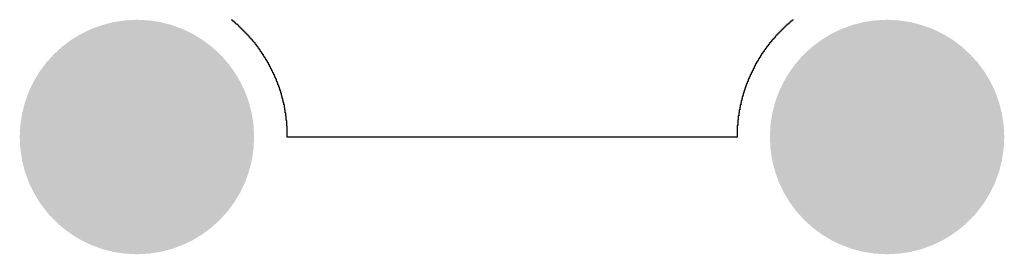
# Model space of a CAD drawing. Header units: inches. Extents: x 3 to 137, y 3 to 137.
# Tile 5 of 22: x 3.5 to 24.5, y 67.5 to 72.5. Entities that reach past the tile are written whole.
import ezdxf

# ---------------------------------------------------------------- set-up
doc = ezdxf.new("R2010")
doc.units = ezdxf.units.IN
doc.layers.add('Bottom Solder', color=6, linetype='Continuous')
doc.layers.add('Pad Holes', color=156, linetype='Continuous')

msp = doc.modelspace()

# ---------------------------------------------------------------- hatches: boundary and pattern name
at = {"layer": 'Bottom Solder'}
h = msp.add_hatch(color=6, dxfattribs=at)
edge = h.paths.add_edge_path()
edge.add_arc((6, 70), 2.5, 0, 360)
h = msp.add_hatch(color=6, dxfattribs=at)
edge = h.paths.add_edge_path()
edge.add_arc((22, 70), 2.5, 0, 360)
at = {"layer": 'Pad Holes'}
h = msp.add_hatch(color=7, dxfattribs=at)
edge = h.paths.add_edge_path()
edge.add_arc((6, 70), 1.75, 0, 360)
h = msp.add_hatch(color=7, dxfattribs=at)
edge = h.paths.add_edge_path()
edge.add_arc((22, 70), 1.75, 0, 360)

# ---------------------------------------------------------------- linework, layer by layer
at = {"layer": 'Bottom Solder'}
for p, q in [((8.022, 72.492), (8.022, 72.503)), ((8.032, 72.492), (8.022, 72.492)), ((8.032, 72.482), (8.032, 72.492)), ((8.043, 72.482), (8.032, 72.482)), ((8.043, 72.471), (8.043, 72.482)), ((8.064, 72.471), (8.043, 72.471)), ((8.064, 72.461), (8.064, 72.471)), ((8.075, 72.461), (8.064, 72.461)), ((8.075, 72.45), (8.075, 72.461)), ((19.949, 72.461), (19.938, 72.461)), ((19.938, 72.461), (19.938, 72.45)), ((19.97, 72.471), (19.949, 72.471)), ((19.949, 72.471), (19.949, 72.461)), ((19.98, 72.482), (19.97, 72.482)), ((19.97, 72.482), (19.97, 72.471)), ((19.991, 72.492), (19.98, 72.492)), ((19.98, 72.492), (19.98, 72.482)), ((19.991, 72.503), (19.991, 72.492)), ((8.085, 72.45), (8.075, 72.45)), ((8.085, 72.439), (8.085, 72.45)), ((8.096, 72.439), (8.085, 72.439)), ((8.096, 72.429), (8.096, 72.439)), ((8.106, 72.429), (8.096, 72.429)), ((8.106, 72.418), (8.106, 72.429)), ((8.117, 72.418), (8.106, 72.418)), ((8.117, 72.408), (8.117, 72.418)), ((8.128, 72.408), (8.117, 72.408)), ((8.128, 72.397), (8.128, 72.408)), ((8.149, 72.397), (8.128, 72.397)), ((8.149, 72.386), (8.149, 72.397)), ((8.159, 72.386), (8.149, 72.386)), ((8.159, 72.376), (8.159, 72.386)), ((8.17, 72.376), (8.159, 72.376)), ((8.17, 72.365), (8.17, 72.376)), ((8.181, 72.365), (8.17, 72.365)), ((8.181, 72.355), (8.181, 72.365)), ((8.191, 72.355), (8.181, 72.355)), ((8.191, 72.344), (8.191, 72.355)), ((8.202, 72.344), (8.191, 72.344)), ((8.202, 72.334), (8.202, 72.344)), ((8.212, 72.334), (8.202, 72.334)), ((8.212, 72.323), (8.212, 72.334)), ((8.223, 72.323), (8.212, 72.323)), ((8.223, 72.312), (8.223, 72.323)), ((8.233, 72.312), (8.223, 72.312)), ((8.233, 72.302), (8.233, 72.312)), ((8.244, 72.302), (8.233, 72.302)), ((8.244, 72.291), (8.244, 72.302)), ((8.255, 72.291), (8.244, 72.291)), ((8.255, 72.281), (8.255, 72.291)), ((8.265, 72.281), (8.255, 72.281)), ((8.265, 72.27), (8.265, 72.281)), ((8.276, 72.27), (8.265, 72.27)), ((8.276, 72.259), (8.276, 72.27)), ((8.286, 72.259), (8.276, 72.259)), ((8.286, 72.249), (8.286, 72.259)), ((8.297, 72.249), (8.286, 72.249)), ((8.297, 72.238), (8.297, 72.249)), ((19.726, 72.249), (19.716, 72.249)), ((19.716, 72.249), (19.716, 72.238)), ((19.737, 72.259), (19.726, 72.259)), ((19.726, 72.259), (19.726, 72.249)), ((19.748, 72.27), (19.737, 72.27)), ((19.737, 72.27), (19.737, 72.259)), ((19.758, 72.281), (19.748, 72.281)), ((19.748, 72.281), (19.748, 72.27)), ((19.769, 72.291), (19.758, 72.291)), ((19.758, 72.291), (19.758, 72.281)), ((19.779, 72.302), (19.769, 72.302)), ((19.769, 72.302), (19.769, 72.291)), ((19.79, 72.312), (19.779, 72.312)), ((19.779, 72.312), (19.779, 72.302)), ((19.8, 72.323), (19.79, 72.323)), ((19.79, 72.323), (19.79, 72.312)), ((19.811, 72.334), (19.8, 72.334)), ((19.8, 72.334), (19.8, 72.323)), ((19.822, 72.344), (19.811, 72.344)), ((19.811, 72.344), (19.811, 72.334)), ((19.832, 72.355), (19.822, 72.355)), ((19.822, 72.355), (19.822, 72.344)), ((19.843, 72.365), (19.832, 72.365)), ((19.832, 72.365), (19.832, 72.355)), ((19.853, 72.376), (19.843, 72.376)), ((19.843, 72.376), (19.843, 72.365)), ((19.864, 72.386), (19.853, 72.386)), ((19.853, 72.386), (19.853, 72.376)), ((19.875, 72.397), (19.864, 72.397)), ((19.864, 72.397), (19.864, 72.386)), ((19.896, 72.408), (19.875, 72.408)), ((19.875, 72.408), (19.875, 72.397)), ((19.906, 72.418), (19.896, 72.418)), ((19.896, 72.418), (19.896, 72.408)), ((19.917, 72.429), (19.906, 72.429)), ((19.906, 72.429), (19.906, 72.418)), ((19.927, 72.439), (19.917, 72.439)), ((19.917, 72.439), (19.917, 72.429)), ((19.938, 72.45), (19.927, 72.45)), ((19.927, 72.45), (19.927, 72.439)), ((8.308, 72.238), (8.297, 72.238)), ((8.308, 72.228), (8.308, 72.238)), ((8.318, 72.228), (8.308, 72.228)), ((8.318, 72.217), (8.318, 72.228)), ((8.329, 72.217), (8.318, 72.217)), ((8.329, 72.207), (8.329, 72.217)), ((8.339, 72.207), (8.329, 72.207)), ((8.339, 72.196), (8.339, 72.207)), ((8.35, 72.196), (8.339, 72.196)), ((8.35, 72.185), (8.35, 72.196)), ((8.36, 72.185), (8.35, 72.185)), ((8.36, 72.175), (8.36, 72.185)), ((8.371, 72.175), (8.36, 72.175)), ((8.371, 72.164), (8.371, 72.175)), ((8.382, 72.164), (8.371, 72.164)), ((8.382, 72.154), (8.382, 72.164)), ((8.392, 72.154), (8.382, 72.154)), ((8.392, 72.143), (8.392, 72.154)), ((8.403, 72.143), (8.392, 72.143)), ((8.403, 72.122), (8.403, 72.143)), ((8.413, 72.122), (8.403, 72.122)), ((8.413, 72.111), (8.413, 72.122)), ((8.424, 72.111), (8.413, 72.111)), ((8.424, 72.101), (8.424, 72.111)), ((8.435, 72.101), (8.424, 72.101)), ((8.435, 72.09), (8.435, 72.101)), ((8.445, 72.09), (8.435, 72.09)), ((8.445, 72.08), (8.445, 72.09)), ((8.456, 72.08), (8.445, 72.08)), ((8.456, 72.069), (8.456, 72.08)), ((8.466, 72.069), (8.456, 72.069)), ((8.466, 72.048), (8.466, 72.069)), ((8.477, 72.048), (8.466, 72.048)), ((8.477, 72.037), (8.477, 72.048)), ((8.487, 72.037), (8.477, 72.037)), ((8.487, 72.027), (8.487, 72.037)), ((19.536, 72.037), (19.525, 72.037)), ((19.525, 72.037), (19.525, 72.027)), ((19.546, 72.058), (19.536, 72.058)), ((19.536, 72.058), (19.536, 72.037)), ((19.557, 72.069), (19.546, 72.069)), ((19.546, 72.069), (19.546, 72.058)), ((19.568, 72.08), (19.557, 72.08)), ((19.557, 72.08), (19.557, 72.069)), ((19.578, 72.09), (19.568, 72.09)), ((19.568, 72.09), (19.568, 72.08)), ((19.589, 72.101), (19.578, 72.101)), ((19.578, 72.101), (19.578, 72.09)), ((19.599, 72.111), (19.589, 72.111)), ((19.589, 72.111), (19.589, 72.101)), ((19.61, 72.122), (19.599, 72.122)), ((19.599, 72.122), (19.599, 72.111)), ((19.621, 72.143), (19.61, 72.143)), ((19.61, 72.143), (19.61, 72.122)), ((19.631, 72.154), (19.621, 72.154)), ((19.621, 72.154), (19.621, 72.143)), ((19.642, 72.164), (19.631, 72.164)), ((19.631, 72.164), (19.631, 72.154)), ((19.652, 72.175), (19.642, 72.175)), ((19.642, 72.175), (19.642, 72.164)), ((19.663, 72.185), (19.652, 72.185)), ((19.652, 72.185), (19.652, 72.175)), ((19.673, 72.196), (19.663, 72.196)), ((19.663, 72.196), (19.663, 72.185)), ((19.684, 72.207), (19.673, 72.207)), ((19.673, 72.207), (19.673, 72.196)), ((19.695, 72.217), (19.684, 72.217)), ((19.684, 72.217), (19.684, 72.207)), ((19.705, 72.228), (19.695, 72.228)), ((19.695, 72.228), (19.695, 72.217)), ((19.716, 72.238), (19.705, 72.238)), ((19.705, 72.238), (19.705, 72.228)), ((8.498, 72.027), (8.487, 72.027)), ((8.498, 72.016), (8.498, 72.027)), ((8.509, 72.016), (8.498, 72.016)), ((8.509, 72.005), (8.509, 72.016)), ((8.519, 72.005), (8.509, 72.005)), ((8.519, 71.984), (8.519, 72.005)), ((8.53, 71.984), (8.519, 71.984)), ((8.53, 71.974), (8.53, 71.984)), ((8.54, 71.974), (8.53, 71.974)), ((8.54, 71.963), (8.54, 71.974)), ((8.551, 71.963), (8.54, 71.963)), ((8.551, 71.942), (8.551, 71.963)), ((8.561, 71.942), (8.551, 71.942)), ((8.561, 71.931), (8.561, 71.942)), ((8.572, 71.931), (8.561, 71.931)), ((8.572, 71.921), (8.572, 71.931)), ((8.583, 71.921), (8.572, 71.921)), ((8.583, 71.9), (8.583, 71.921)), ((8.593, 71.9), (8.583, 71.9)), ((8.593, 71.889), (8.593, 71.9)), ((8.604, 71.889), (8.593, 71.889)), ((8.604, 71.878), (8.604, 71.889)), ((8.614, 71.878), (8.604, 71.878)), ((8.614, 71.857), (8.614, 71.878)), ((8.625, 71.857), (8.614, 71.857)), ((8.625, 71.847), (8.625, 71.857)), ((8.636, 71.847), (8.625, 71.847)), ((8.636, 71.826), (8.636, 71.847)), ((8.646, 71.826), (8.636, 71.826)), ((8.646, 71.815), (8.646, 71.826)), ((19.377, 71.826), (19.367, 71.826)), ((19.367, 71.826), (19.367, 71.815)), ((19.388, 71.847), (19.377, 71.847)), ((19.377, 71.847), (19.377, 71.826)), ((19.398, 71.857), (19.388, 71.857)), ((19.388, 71.857), (19.388, 71.847)), ((19.409, 71.878), (19.398, 71.878)), ((19.398, 71.878), (19.398, 71.857)), ((19.419, 71.889), (19.409, 71.889)), ((19.409, 71.889), (19.409, 71.878)), ((19.43, 71.9), (19.419, 71.9)), ((19.419, 71.9), (19.419, 71.889)), ((19.441, 71.921), (19.43, 71.921)), ((19.43, 71.921), (19.43, 71.9)), ((19.451, 71.931), (19.441, 71.931)), ((19.441, 71.931), (19.441, 71.921)), ((19.462, 71.942), (19.451, 71.942)), ((19.451, 71.942), (19.451, 71.931)), ((19.472, 71.963), (19.462, 71.963)), ((19.462, 71.963), (19.462, 71.942)), ((19.483, 71.974), (19.472, 71.974)), ((19.472, 71.974), (19.472, 71.963)), ((19.494, 71.984), (19.483, 71.984)), ((19.483, 71.984), (19.483, 71.974)), ((19.504, 72.005), (19.494, 72.005)), ((19.494, 72.005), (19.494, 71.984)), ((19.515, 72.016), (19.504, 72.016)), ((19.504, 72.016), (19.504, 72.005)), ((19.525, 72.027), (19.515, 72.027)), ((19.515, 72.027), (19.515, 72.016)), ((8.657, 71.815), (8.646, 71.815)), ((8.657, 71.804), (8.657, 71.815)), ((8.667, 71.804), (8.657, 71.804)), ((8.667, 71.783), (8.667, 71.804)), ((8.678, 71.783), (8.667, 71.783)), ((8.678, 71.773), (8.678, 71.783)), ((8.688, 71.773), (8.678, 71.773)), ((8.688, 71.751), (8.688, 71.773)), ((8.699, 71.751), (8.688, 71.751)), ((8.699, 71.73), (8.699, 71.751)), ((8.71, 71.73), (8.699, 71.73)), ((8.71, 71.72), (8.71, 71.73)), ((8.72, 71.72), (8.71, 71.72)), ((8.72, 71.699), (8.72, 71.72)), ((8.731, 71.699), (8.72, 71.699)), ((8.731, 71.688), (8.731, 71.699)), ((8.741, 71.688), (8.731, 71.688)), ((8.741, 71.667), (8.741, 71.688)), ((8.752, 71.667), (8.741, 71.667)), ((8.752, 71.646), (8.752, 71.667)), ((8.763, 71.646), (8.752, 71.646)), ((8.763, 71.635), (8.763, 71.646)), ((8.773, 71.635), (8.763, 71.635)), ((8.773, 71.614), (8.773, 71.635)), ((19.25, 71.635), (19.24, 71.635)), ((19.24, 71.635), (19.24, 71.614)), ((19.261, 71.646), (19.25, 71.646)), ((19.25, 71.646), (19.25, 71.635)), ((19.271, 71.667), (19.261, 71.667)), ((19.261, 71.667), (19.261, 71.646)), ((19.282, 71.688), (19.271, 71.688)), ((19.271, 71.688), (19.271, 71.667)), ((19.292, 71.699), (19.282, 71.699)), ((19.282, 71.699), (19.282, 71.688)), ((19.303, 71.72), (19.292, 71.72)), ((19.292, 71.72), (19.292, 71.699)), ((19.314, 71.741), (19.303, 71.741)), ((19.303, 71.741), (19.303, 71.72)), ((19.324, 71.751), (19.314, 71.751)), ((19.314, 71.751), (19.314, 71.741)), ((19.335, 71.773), (19.324, 71.773)), ((19.324, 71.773), (19.324, 71.751)), ((19.345, 71.783), (19.335, 71.783)), ((19.335, 71.783), (19.335, 71.773)), ((19.356, 71.804), (19.345, 71.804)), ((19.345, 71.804), (19.345, 71.783)), ((19.367, 71.815), (19.356, 71.815)), ((19.356, 71.815), (19.356, 71.804)), ((8.784, 71.614), (8.773, 71.614)), ((8.784, 71.593), (8.784, 71.614)), ((8.794, 71.593), (8.784, 71.593)), ((8.794, 71.582), (8.794, 71.593)), ((8.805, 71.582), (8.794, 71.582)), ((8.805, 71.561), (8.805, 71.582)), ((8.815, 71.561), (8.805, 71.561)), ((8.815, 71.54), (8.815, 71.561)), ((8.826, 71.54), (8.815, 71.54)), ((8.826, 71.519), (8.826, 71.54)), ((8.837, 71.519), (8.826, 71.519)), ((8.837, 71.497), (8.837, 71.519)), ((8.847, 71.497), (8.837, 71.497)), ((8.847, 71.476), (8.847, 71.497)), ((8.858, 71.476), (8.847, 71.476)), ((8.858, 71.455), (8.858, 71.476)), ((8.868, 71.455), (8.858, 71.455)), ((8.868, 71.434), (8.868, 71.455)), ((8.879, 71.434), (8.868, 71.434)), ((8.879, 71.413), (8.879, 71.434)), ((8.89, 71.413), (8.879, 71.413)), ((8.89, 71.392), (8.89, 71.413)), ((19.134, 71.413), (19.123, 71.413)), ((19.123, 71.413), (19.123, 71.392)), ((19.144, 71.434), (19.134, 71.434)), ((19.134, 71.434), (19.134, 71.413)), ((19.155, 71.455), (19.144, 71.455)), ((19.144, 71.455), (19.144, 71.434)), ((19.165, 71.476), (19.155, 71.476)), ((19.155, 71.476), (19.155, 71.455)), ((19.176, 71.497), (19.165, 71.497)), ((19.165, 71.497), (19.165, 71.476)), ((19.187, 71.519), (19.176, 71.519)), ((19.176, 71.519), (19.176, 71.497)), ((19.197, 71.54), (19.187, 71.54)), ((19.187, 71.54), (19.187, 71.519)), ((19.208, 71.561), (19.197, 71.561)), ((19.197, 71.561), (19.197, 71.54)), ((19.218, 71.582), (19.208, 71.582)), ((19.208, 71.582), (19.208, 71.561)), ((19.229, 71.593), (19.218, 71.593)), ((19.218, 71.593), (19.218, 71.582)), ((19.24, 71.614), (19.229, 71.614)), ((19.229, 71.614), (19.229, 71.593)), ((8.9, 71.392), (8.89, 71.392)), ((8.9, 71.37), (8.9, 71.392)), ((8.911, 71.37), (8.9, 71.37)), ((8.911, 71.349), (8.911, 71.37)), ((8.921, 71.349), (8.911, 71.349)), ((8.921, 71.328), (8.921, 71.349)), ((8.932, 71.328), (8.921, 71.328)), ((8.932, 71.307), (8.932, 71.328)), ((8.942, 71.307), (8.932, 71.307)), ((8.942, 71.275), (8.942, 71.307)), ((8.953, 71.275), (8.942, 71.275)), ((8.953, 71.254), (8.953, 71.275)), ((8.964, 71.254), (8.953, 71.254)), ((8.964, 71.233), (8.964, 71.254)), ((8.974, 71.233), (8.964, 71.233)), ((8.974, 71.201), (8.974, 71.233)), ((8.985, 71.201), (8.974, 71.201)), ((8.985, 71.18), (8.985, 71.201)), ((19.038, 71.201), (19.028, 71.201)), ((19.028, 71.201), (19.028, 71.18)), ((19.049, 71.233), (19.038, 71.233)), ((19.038, 71.233), (19.038, 71.201)), ((19.06, 71.254), (19.049, 71.254)), ((19.049, 71.254), (19.049, 71.233)), ((19.07, 71.275), (19.06, 71.275)), ((19.06, 71.275), (19.06, 71.254)), ((19.081, 71.307), (19.07, 71.307)), ((19.07, 71.307), (19.07, 71.275)), ((19.091, 71.328), (19.081, 71.328)), ((19.081, 71.328), (19.081, 71.307)), ((19.102, 71.349), (19.091, 71.349)), ((19.091, 71.349), (19.091, 71.328)), ((19.113, 71.37), (19.102, 71.37)), ((19.102, 71.37), (19.102, 71.349)), ((19.123, 71.392), (19.113, 71.392)), ((19.113, 71.392), (19.113, 71.37)), ((8.995, 71.18), (8.985, 71.18)), ((8.995, 71.148), (8.995, 71.18)), ((9.006, 71.148), (8.995, 71.148)), ((9.006, 71.116), (9.006, 71.148)), ((9.017, 71.116), (9.006, 71.116)), ((9.017, 71.095), (9.017, 71.116)), ((9.027, 71.095), (9.017, 71.095)), ((9.027, 71.064), (9.027, 71.095)), ((9.038, 71.064), (9.027, 71.064)), ((9.038, 71.032), (9.038, 71.064)), ((9.048, 71.032), (9.038, 71.032)), ((9.048, 71), (9.048, 71.032)), ((9.059, 71), (9.048, 71)), ((9.059, 70.968), (9.059, 71)), ((18.964, 71), (18.954, 71)), ((18.954, 71), (18.954, 70.968)), ((18.975, 71.032), (18.964, 71.032)), ((18.964, 71.032), (18.964, 71)), ((18.986, 71.064), (18.975, 71.064)), ((18.975, 71.064), (18.975, 71.032)), ((18.996, 71.095), (18.986, 71.095)), ((18.986, 71.095), (18.986, 71.064)), ((19.007, 71.127), (18.996, 71.127)), ((18.996, 71.127), (18.996, 71.095)), ((19.017, 71.148), (19.007, 71.148)), ((19.007, 71.148), (19.007, 71.127)), ((19.028, 71.18), (19.017, 71.18)), ((19.017, 71.18), (19.017, 71.148)), ((9.069, 70.968), (9.059, 70.968)), ((9.069, 70.937), (9.069, 70.968)), ((9.08, 70.937), (9.069, 70.937)), ((9.08, 70.894), (9.08, 70.937)), ((9.091, 70.894), (9.08, 70.894)), ((9.091, 70.863), (9.091, 70.894)), ((9.101, 70.863), (9.091, 70.863)), ((9.101, 70.82), (9.101, 70.863)), ((9.112, 70.82), (9.101, 70.82)), ((9.112, 70.778), (9.112, 70.82)), ((9.122, 70.778), (9.112, 70.778)), ((9.122, 70.736), (9.122, 70.778)), ((18.901, 70.778), (18.89, 70.778)), ((18.89, 70.778), (18.89, 70.736)), ((18.911, 70.82), (18.901, 70.82)), ((18.901, 70.82), (18.901, 70.778)), ((18.922, 70.863), (18.911, 70.863)), ((18.911, 70.863), (18.911, 70.82)), ((18.933, 70.894), (18.922, 70.894)), ((18.922, 70.894), (18.922, 70.863)), ((18.943, 70.937), (18.933, 70.937)), ((18.933, 70.937), (18.933, 70.894)), ((18.954, 70.968), (18.943, 70.968)), ((18.943, 70.968), (18.943, 70.937)), ((9.133, 70.736), (9.122, 70.736)), ((9.133, 70.683), (9.133, 70.736)), ((9.144, 70.683), (9.133, 70.683)), ((9.144, 70.63), (9.144, 70.683)), ((9.154, 70.63), (9.144, 70.63)), ((9.154, 70.577), (9.154, 70.63)), ((9.165, 70.577), (9.154, 70.577)), ((9.165, 70.513), (9.165, 70.577)), ((18.859, 70.577), (18.848, 70.577)), ((18.848, 70.577), (18.848, 70.513)), ((18.869, 70.64), (18.859, 70.64)), ((18.859, 70.64), (18.859, 70.577)), ((18.88, 70.683), (18.869, 70.683)), ((18.869, 70.683), (18.869, 70.64)), ((18.89, 70.736), (18.88, 70.736)), ((18.88, 70.736), (18.88, 70.683)), ((9.175, 70.513), (9.165, 70.513)), ((9.175, 70.45), (9.175, 70.513)), ((9.186, 70.45), (9.175, 70.45)), ((9.186, 70.355), (9.186, 70.45)), ((18.827, 70.365), (18.816, 70.365)), ((18.816, 70.365), (18.816, 70.249)), ((18.837, 70.45), (18.827, 70.45)), ((18.827, 70.45), (18.827, 70.365)), ((18.848, 70.513), (18.837, 70.513)), ((18.837, 70.513), (18.837, 70.45)), ((9.196, 70.355), (9.186, 70.355)), ((9.196, 70.238), (9.196, 70.355)), ((9.207, 70.238), (9.196, 70.238)), ((9.207, 69.995), (9.207, 70.238)), ((18.816, 70.249), (18.806, 70.249)), ((18.806, 70.249), (18.806, 69.995)), ((18.806, 69.995), (9.207, 69.995))]:
    msp.add_line(p, q, dxfattribs=at)

doc.saveas('drawing.dxf')
